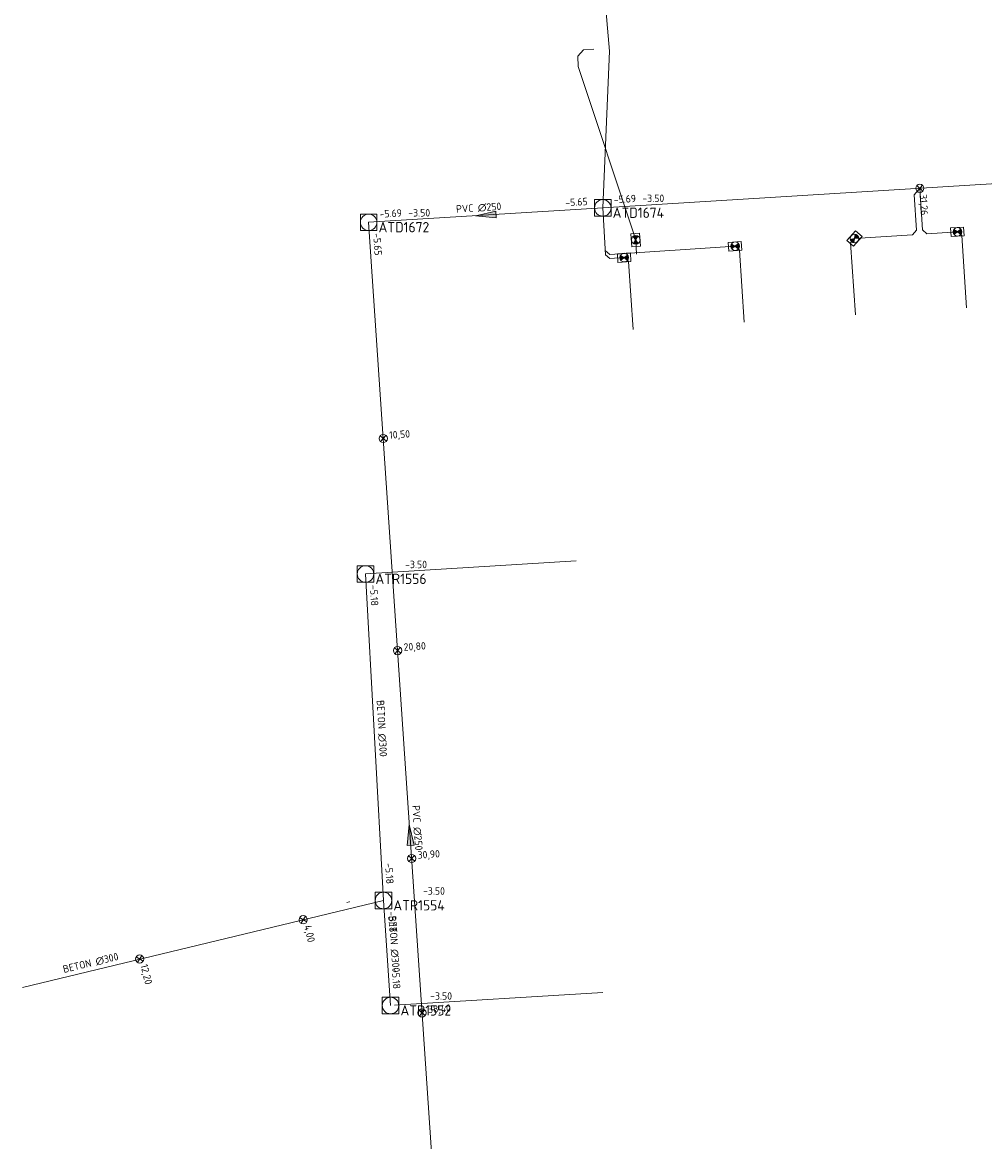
# Model space of a CAD drawing. Header units: metres. Extents: x 162232 to 162755, y 502539 to 502988.
# Tile 6 of 64: x 162232 to 162279, y 502835 to 502889. Entities that reach past the tile are written whole.
import ezdxf

# ---------------------------------------------------------------- set-up
doc = ezdxf.new("R2010")
doc.units = ezdxf.units.M
doc.header["$LTSCALE"] = 0.001
for name, color, linetype, lineweight in [('B-WE-RI-HWA_BOB-T18', 150, 'Continuous', 0), ('B-WE-RI-HWA_HUISAANSLUITING_PVC_160-G', 150, 'Continuous', 13), ('B-WE-RI-HWA_HULPSTUK_INLAAT-S', 150, 'Continuous', 13), ('B-WE-RI-HWA_HULPSTUK_INLAAT-T18', 150, 'Continuous', 0), ('B-WE-RI-HWA_MATERIAAL-T18', 150, 'Continuous', 0), ('B-WE-RI-HWA_PUTDEKSELHOOGTE-T18', 150, 'Continuous', 0), ('B-WE-RI-HWA_PUTNUMMER-T25', 150, 'Continuous', 0), ('B-WE-RI-HWA_RIOOLPUT_INSPECTIEPUT-S', 150, 'Continuous', 13), ('B-WE-RI-HWA_TRANSPORTLEIDING_BETON_300-G', 150, 'Continuous', 13), ('B-WE-RI-VWA_BOB-T18', 20, 'Continuous', 0), ('B-WE-RI-VWA_HUISAANSLUITING_PVC_125-G', 20, 'Continuous', 13), ('B-WE-RI-VWA_HUISAANSLUITING_PVC_160-G', 20, 'Continuous', 13), ('B-WE-RI-VWA_HULPSTUK_INLAAT-S', 20, 'Continuous', 13), ('B-WE-RI-VWA_HULPSTUK_INLAAT-T18', 20, 'Continuous', 0), ('B-WE-RI-VWA_HULPSTUK_ONTSTOPPINGSSTUK-S', 20, 'Continuous', 13), ('B-WE-RI-VWA_MATERIAAL-T18', 20, 'Continuous', 0), ('B-WE-RI-VWA_PUTDEKSELHOOGTE-T18', 20, 'Continuous', 0), ('B-WE-RI-VWA_PUTNUMMER-T25', 20, 'Continuous', 0), ('B-WE-RI-VWA_RIOOLPUT_INSPECTIEPUT-S', 20, 'Continuous', 13), ('B-WE-RI-VWA_STROOMRICHTING-S', 20, 'Continuous', 13), ('B-WE-RI-VWA_TRANSPORTLEIDING_PVC_250-G', 20, 'Continuous', 13), ('Default', 7, 'Continuous', 0)]:
    doc.layers.add(name, color=color, linetype=linetype, lineweight=lineweight)
doc.styles.add('NLCS-ISO', font='NLCS-ISO.ttf')

# ---------------------------------------------------------------- blocks, each defined once
blk = doc.blocks.new('SRI-STROOMRICHTING-SO')
at = {"layer": 'Default', "linetype": 'Continuous'}
blk.add_hatch(color=256, dxfattribs=at).paths.add_polyline_path([(-0.0025, 0.00083), (-0.0025, -0.00083), (0.0025, 0)])
at = {"flags": 128}
blk.add_lwpolyline([(0.0025, 0), (-0.0025, -0.00083), (-0.0025, 0.00083), (0.0025, 0)], dxfattribs=at)
blk = doc.blocks.new('B-SRI-PUT_VWA-SO')
at = {"flags": 128}
for points in [[(-0.002, 0.002), (0.002, 0.002), (0.002, -0.002), (-0.002, -0.002), (-0.002, 0.002)], [(0.002, -0.002), (0.002, 0.002), (-0.002, 0.002), (-0.002, -0.002), (0.002, -0.002)]]:
    blk.add_lwpolyline(points, dxfattribs=at)
blk.add_circle((0, 0), 0.002)
blk = doc.blocks.new('B-SRI-PUT_HWA-SO')
at = {"flags": 128}
blk.add_lwpolyline([(-0.002, -0.002), (0.002, -0.002), (0.002, 0.002), (-0.002, 0.002), (-0.002, -0.002)], dxfattribs=at)
blk.add_circle((0, 0), 0.002)
blk = doc.blocks.new('SRI-HULP_INLAAT-SO')
for p, q in [((-0.00071, 0.00071), (0.00071, -0.00071)), ((-0.00071, -0.00071), (0.00071, 0.00071))]:
    blk.add_line(p, q)
blk.add_circle((0, 0), 0.001)
blk = doc.blocks.new('SRI-HULP_ONTSTOP-SO')
at = {"layer": 'Default', "linetype": 'Continuous'}
h = blk.add_hatch(color=256, dxfattribs=at)
edge = h.paths.add_edge_path()
edge.add_arc((0, 0), 0.00105, 146.3099, 180)
edge.add_arc((0, 0), 0.00105, -180, -146.3099)
edge.add_line((-0.00087, -0.00058), (0, 0))
edge.add_line((0, 0), (-0.00087, 0.00058))
h = blk.add_hatch(color=256, dxfattribs=at)
edge = h.paths.add_edge_path()
edge.add_line((0, 0), (0.00087, -0.00058))
edge.add_arc((0, 0), 0.00105, -33.6901, 0)
edge.add_arc((0, 0), 0.00105, 0, 33.6901)
edge.add_line((0.00087, 0.00058), (0, 0))
for p, q in [((0.00087, 0.00058), (-0.00087, -0.00058)), ((-0.00087, 0.00058), (0.00087, -0.00058))]:
    blk.add_line(p, q)
at = {"flags": 128}
blk.add_lwpolyline([(-0.00158, -0.00105), (0.00157, -0.00105), (0.00157, 0.00105), (-0.00158, 0.00105), (-0.00158, -0.00105)], dxfattribs=at)
blk.add_circle((0, 0), 0.00105)

msp = doc.modelspace()

# ---------------------------------------------------------------- linework, layer by layer
at = {"layer": 'B-WE-RI-HWA_HUISAANSLUITING_PVC_160-G', "flags": 128}
for points in [[(162259.261, 502862.649), (162249.043, 502862.018)], [(162260.552, 502841.742), (162250.456, 502841.119)]]:
    msp.add_lwpolyline(points, dxfattribs=at)
at = {"layer": 'B-WE-RI-HWA_TRANSPORTLEIDING_BETON_300-G'}
msp.add_line((162249.912, 502846.195), (162232.41, 502841.984), dxfattribs=at)
at = {"layer": 'B-WE-RI-HWA_TRANSPORTLEIDING_BETON_300-G', "flags": 128}
for points in [[(162249.043, 502862.018), (162249.912, 502846.195)], [(162250.256, 502841.105), (162249.912, 502846.195)]]:
    msp.add_lwpolyline(points, dxfattribs=at)
at = {"layer": 'B-WE-RI-VWA_HUISAANSLUITING_PVC_125-G', "flags": 128}
for points in [[(162275.915, 502880.709), (162275.635, 502880.391), (162275.747, 502878.673), (162275.56, 502878.46), (162272.747, 502878.277), (162272.56, 502878.065), (162272.788, 502874.572)], [(162275.915, 502880.709), (162276.046, 502878.692), (162276.259, 502878.506), (162277.736, 502878.602), (162277.949, 502878.415), (162278.176, 502874.923)], [(162260.544, 502879.76), (162260.68, 502877.492), (162260.892, 502877.305), (162261.584, 502877.35), (162261.796, 502877.164), (162262.01, 502873.871)], [(162260.667, 502877.691), (162260.879, 502877.505), (162266.959, 502877.9), (162267.172, 502877.714), (162267.399, 502874.221)]]:
    msp.add_lwpolyline(points, dxfattribs=at)
at = {"layer": 'B-WE-RI-VWA_HUISAANSLUITING_PVC_160-G', "flags": 128}
for points in [[(162259.328, 502887.106), (162259.611, 502887.423)], [(162259.611, 502887.423), (162260.11, 502887.451)], [(162259.356, 502886.607), (162259.328, 502887.106)], [(162259.356, 502886.607), (162262.141, 502878.208)], [(162262.141, 502878.208), (162262.185, 502877.51)]]:
    msp.add_lwpolyline(points, dxfattribs=at)
at = {"layer": 'B-WE-RI-VWA_TRANSPORTLEIDING_PVC_250-G', "flags": 128}
for points in [[(162258.716, 502912.149), (162260.865, 502887.358), (162260.544, 502879.76)], [(162307.12, 502882.636), (162260.544, 502879.76)], [(162249.195, 502879.06), (162260.544, 502879.76)], [(162249.195, 502879.06), (162253.207, 502819.685)]]:
    msp.add_lwpolyline(points, dxfattribs=at)

# ---------------------------------------------------------------- block references
at = {"layer": 'B-WE-RI-HWA_HULPSTUK_INLAAT-S', "linetype": 'Continuous', "lineweight": 0, "xscale": 200, "yscale": 200, "rotation": 193.4973118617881}
for p in [(162246.022, 502845.261), (162238.098, 502843.359)]:
    msp.add_blockref('SRI-HULP_INLAAT-SO', p, dxfattribs=at)
at = {"layer": 'B-WE-RI-HWA_RIOOLPUT_INSPECTIEPUT-S', "linetype": 'Continuous', "lineweight": 0, "xscale": 200, "yscale": 200}
for p in [(162249.043, 502862.018), (162249.912, 502846.195), (162250.256, 502841.105)]:
    msp.add_blockref('B-SRI-PUT_HWA-SO', p, dxfattribs=at)
at = {"layer": 'B-WE-RI-VWA_HULPSTUK_INLAAT-S', "linetype": 'Continuous', "lineweight": 0, "xscale": 200, "yscale": 200}
for p, rotation in [((162275.915, 502880.709), 183.5334444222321), ((162249.903, 502868.584), 273.8656299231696), ((162250.597, 502858.307), 273.8656299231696), ((162251.278, 502848.23), 273.8656299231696), ((162251.784, 502840.747), 273.8656299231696)]:
    msp.add_blockref('SRI-HULP_INLAAT-SO', p, dxfattribs=dict(at, rotation=rotation))
at = {"layer": 'B-WE-RI-VWA_HULPSTUK_ONTSTOPPINGSSTUK-S', "linetype": 'Continuous', "lineweight": 0, "xscale": 200, "yscale": 200}
for p, rotation in [((162277.736, 502878.601), 3.723383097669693), ((162262.141, 502878.207), 273.6068132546), ((162272.747, 502878.276), 228.723383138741), ((162266.959, 502877.9), 3.723383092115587), ((162261.583, 502877.349), 3.72338315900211)]:
    msp.add_blockref('SRI-HULP_ONTSTOP-SO', p, dxfattribs=dict(at, rotation=rotation))
at = {"layer": 'B-WE-RI-VWA_RIOOLPUT_INSPECTIEPUT-S', "linetype": 'Continuous', "lineweight": 0, "xscale": 200, "yscale": 200}
for p in [(162260.544, 502879.76), (162249.195, 502879.06)]:
    msp.add_blockref('B-SRI-PUT_VWA-SO', p, dxfattribs=at)
at = {"layer": 'B-WE-RI-VWA_STROOMRICHTING-S', "linetype": 'Continuous', "lineweight": 0, "xscale": 200, "yscale": 200}
for p, rotation in [((162254.87, 502879.41), 183.5295004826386), ((162251.201, 502849.372), 93.86562992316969)]:
    msp.add_blockref('SRI-STROOMRICHTING-SO', p, dxfattribs=dict(at, rotation=rotation))

# ---------------------------------------------------------------- texts
at = {"layer": 'B-WE-RI-HWA_BOB-T18', "linetype": 'Continuous', "lineweight": 0, "char_height": 0.36, "attachment_point": 7, "line_spacing_factor": 0.8, "style": 'NLCS-ISO'}
for s, insert, rotation in [('{\\C256;-5.18}', (162249.254, 502861.479), 273.1435), ('{\\C256;-5.18}', (162249.994, 502848.002), 273.1435), ('{\\C256;-}', (162248.12, 502845.95), 13.5281), ('{\\C256;-5.18}', (162250.13, 502845.658), 273.8664), ('{\\C256;-5.18}', (162250.315, 502842.913), 273.8664)]:
    msp.add_mtext(s, dxfattribs=dict(at, insert=insert, rotation=rotation))
at = {"layer": 'B-WE-RI-HWA_HULPSTUK_INLAAT-T18', "linetype": 'Continuous', "lineweight": 0, "char_height": 0.36, "attachment_point": 7, "rotation": 283.4973, "line_spacing_factor": 0.8, "style": 'NLCS-ISO'}
for s, insert in [('{\\C256;4,00}', (162245.977, 502844.942)), ('{\\C256;12,20}', (162238.052, 502843.04))]:
    msp.add_mtext(s, dxfattribs=dict(at, insert=insert))
at = {"layer": 'B-WE-RI-HWA_MATERIAAL-T18', "linetype": 'Continuous', "lineweight": 0, "char_height": 0.36, "attachment_point": 8, "line_spacing_factor": 0.8, "style": 'NLCS-ISO'}
for insert, rotation in [((162249.636, 502854.524), 273.1435), ((162250.237, 502844.07), 273.8664), ((162235.767, 502842.978), 13.5281)]:
    msp.add_mtext('{\\C256;BETON ∅300}', dxfattribs=dict(at, insert=insert, rotation=rotation))
at = {"layer": 'B-WE-RI-HWA_PUTDEKSELHOOGTE-T18', "linetype": 'Continuous', "lineweight": 0, "char_height": 0.36, "attachment_point": 7, "line_spacing_factor": 0.8, "style": 'NLCS-ISO'}
for insert in [(162250.963, 502862.299), (162251.832, 502846.476), (162252.176, 502841.386)]:
    msp.add_mtext('{\\C256;-3.50}', dxfattribs=dict(at, insert=insert))
at = {"layer": 'B-WE-RI-HWA_PUTNUMMER-T25', "linetype": 'Continuous', "lineweight": 0, "char_height": 0.5, "attachment_point": 7, "line_spacing_factor": 0.8, "style": 'NLCS-ISO'}
for s, insert in [('{\\C256;ATR1556}', (162249.523, 502861.533)), ('{\\C256;ATR1554}', (162250.392, 502845.71)), ('{\\C256;ATR1552}', (162250.736, 502840.62))]:
    msp.add_mtext(s, dxfattribs=dict(at, insert=insert))
at = {"layer": 'B-WE-RI-VWA_BOB-T18', "linetype": 'Continuous', "lineweight": 0, "char_height": 0.36, "attachment_point": 7, "line_spacing_factor": 0.8, "style": 'NLCS-ISO'}
for s, insert, rotation in [('{\\C256;-5.69}', (162261.082, 502879.975), 3.5334), ('{\\C256;-5.65}', (162258.736, 502879.83), 3.5295), ('{\\C256;-5.69}', (162249.733, 502879.275), 3.5295), ('{\\C256;-5.65}', (162249.413, 502878.523), 273.8656)]:
    msp.add_mtext(s, dxfattribs=dict(at, insert=insert, rotation=rotation))
at = {"layer": 'B-WE-RI-VWA_HULPSTUK_INLAAT-T18', "linetype": 'Continuous', "lineweight": 0, "char_height": 0.36, "attachment_point": 7, "line_spacing_factor": 0.8, "style": 'NLCS-ISO'}
for s, insert, rotation in [('{\\C256;31,26}', (162275.815, 502880.402), 273.5334), ('{\\C256;10,50}', (162250.21, 502868.486), 3.8656), ('{\\C256;20,80}', (162250.905, 502858.209), 3.8656), ('{\\C256;30,90}', (162251.586, 502848.132), 3.8656), ('{\\C256;38,40}', (162252.091, 502840.649), 3.8656)]:
    msp.add_mtext(s, dxfattribs=dict(at, insert=insert, rotation=rotation))
at = {"layer": 'B-WE-RI-VWA_MATERIAAL-T18', "linetype": 'Continuous', "lineweight": 0, "char_height": 0.36, "attachment_point": 8, "line_spacing_factor": 0.8, "style": 'NLCS-ISO'}
for insert, rotation in [((162254.54, 502879.571), 3.5295), ((162251.36, 502849.703), 273.8656)]:
    msp.add_mtext('{\\C256;PVC ∅250}', dxfattribs=dict(at, insert=insert, rotation=rotation))
at = {"layer": 'B-WE-RI-VWA_PUTDEKSELHOOGTE-T18', "linetype": 'Continuous', "lineweight": 0, "char_height": 0.36, "attachment_point": 7, "line_spacing_factor": 0.8, "style": 'NLCS-ISO'}
for insert in [(162262.464, 502880.041), (162251.115, 502879.341)]:
    msp.add_mtext('{\\C256;-3.50}', dxfattribs=dict(at, insert=insert))
at = {"layer": 'B-WE-RI-VWA_PUTNUMMER-T25', "linetype": 'Continuous', "lineweight": 0, "char_height": 0.5, "attachment_point": 7, "line_spacing_factor": 0.8, "style": 'NLCS-ISO'}
for s, insert in [('{\\C256;ATD1674}', (162261.024, 502879.275)), ('{\\C256;ATD1672}', (162249.675, 502878.575))]:
    msp.add_mtext(s, dxfattribs=dict(at, insert=insert))

doc.saveas('drawing.dxf')
